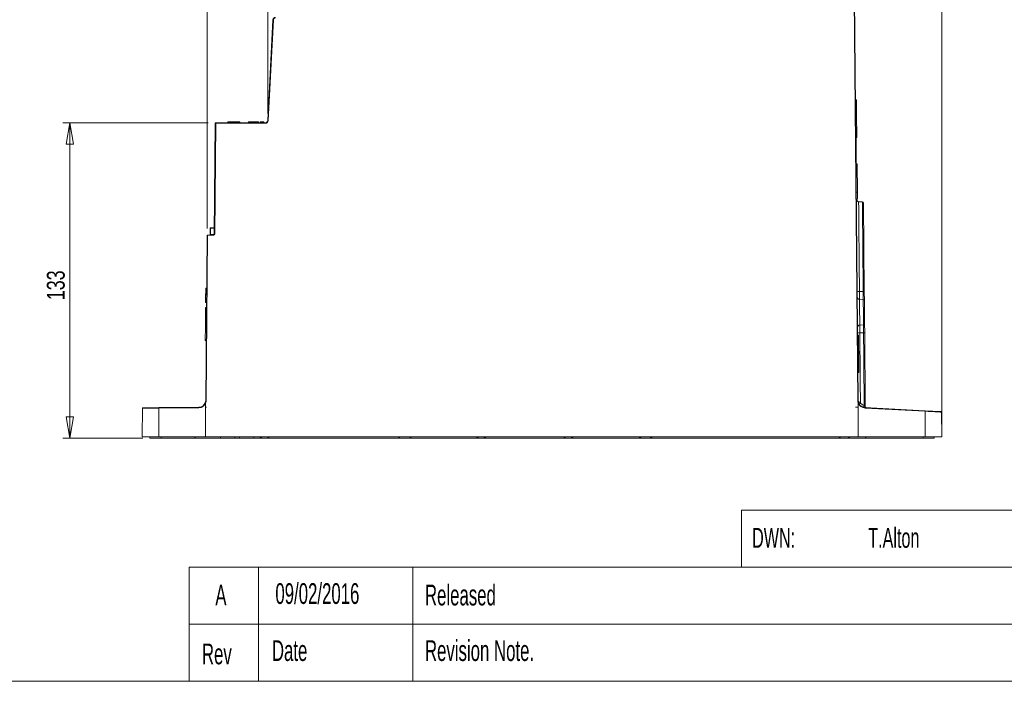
# Model space of a CAD drawing. Header units: millimetres. Extents: x 0 to 1260, y 0 to 891.
# Tile 46 of 89: x 431 to 846, y 21 to 299. Entities that reach past the tile are written whole.
import ezdxf

# ---------------------------------------------------------------- set-up
doc = ezdxf.new("R2010")
doc.units = ezdxf.units.MM
doc.header["$LTSCALE"] = 3
doc.styles.add('SLDTEXTSTYLE0', font='TXT', dxfattribs={"width": 0.605})
doc.styles.add('SLDTEXTSTYLE1', font='TXT', dxfattribs={"width": 0.75})
doc.dimstyles.new('SLDDIMSTYLE0', dxfattribs={"dimtxt": 7.5, "dimasz": 9, "dimexe": 0, "dimexo": 0.0625, "dimgap": 1.875, "dimtad": 1, "dimdec": 0, "dimrnd": 1e-09, "dimzin": 12, "dimdsep": 46, "dimtxsty": 'SLDTEXTSTYLE1', "dimblk1": 'CLOSED', "dimblk2": 'CLOSED', "dimsah": 1, "dimcen": 0.09, "dimadec": 0, "dimazin": 3, "dimtfac": 1, "dimtofl": 0, "dimtmove": 0, "dimatfit": 3, "dimldrblk": 'CLOSED', "dimfxl": 0, "dimfrac": 2, "dimtolj": 1, "dimtzin": 12, "dimarcsym": 0})
doc.dimstyles.new('SLDDIMSTYLE1', dxfattribs={"dimtxt": 7.5, "dimasz": 9, "dimexe": 0, "dimexo": 0.0625, "dimgap": 1.875, "dimtad": 1, "dimdec": 0, "dimrnd": 1e-09, "dimzin": 12, "dimdsep": 46, "dimtxsty": 'SLDTEXTSTYLE1', "dimblk1": 'CLOSED', "dimblk2": 'CLOSED', "dimsah": 1, "dimcen": 0.09, "dimadec": 0, "dimazin": 3, "dimtfac": 1, "dimtmove": 0, "dimatfit": 0, "dimldrblk": 'CLOSED', "dimfxl": 0, "dimfrac": 2, "dimtolj": 1, "dimtzin": 12, "dimarcsym": 0})

# ---------------------------------------------------------------- blocks, each defined once
blk = doc.blocks.new('_CLOSED')
at = {"color": 0, "linetype": 'ByBlock', "lineweight": -2}
for p, q in [((-1, 0.166667), (0, 0)), ((-1, 0.166667), (-1, -0.166667)), ((0, 0), (-1, -0.166667)), ((0, 0), (-1, 0))]:
    blk.add_line(p, q, dxfattribs=at)
blk = doc.blocks.new('_D_7')
at = {"color": 7, "linetype": 'Continuous', "lineweight": 0}
for p, q in [((510.58, 255.99), (449.39, 255.99)), ((452.39, 255.99), (452.39, 123.29)), ((483.13, 123.29), (449.39, 123.29))]:
    blk.add_line(p, q, dxfattribs=at)
at = {"color": 7, "linetype": 'Continuous', "lineweight": 0, "xscale": 9, "yscale": 9}
for p, rotation in [((452.39, 255.99, 0), 90.0000000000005), ((452.39, 123.29, 0), 270.0000000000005)]:
    blk.add_blockref('_CLOSED', p, dxfattribs=dict(at, rotation=rotation))
at = {"color": 7, "linetype": 'Continuous', "lineweight": 0, "insert": (442.72, 181.33), "char_height": 7.5, "attachment_point": 1, "rotation": 90, "style": 'SLDTEXTSTYLE1'}
blk.add_mtext('133', dxfattribs=at)
blk = doc.blocks.new('_D_8')
at = {"color": 7, "linetype": 'Continuous', "lineweight": 0}
for p, q in [((510.17, 211.54), (510.17, 463.43)), ((819.32, 460.43), (510.17, 460.43)), ((819.32, 126.79), (819.32, 463.43))]:
    blk.add_line(p, q, dxfattribs=at)
at = {"color": 7, "linetype": 'Continuous', "lineweight": 0, "xscale": 9, "yscale": 9, "rotation": 180.0000000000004}
blk.add_blockref('_CLOSED', (510.17, 460.43, 0), dxfattribs=at)
at = {"color": 7, "linetype": 'Continuous', "lineweight": 0, "xscale": 9, "yscale": 9}
blk.add_blockref('_CLOSED', (819.32, 460.43, 0), dxfattribs=at)
at = {"color": 7, "linetype": 'Continuous', "lineweight": 0, "insert": (656.43, 470.1), "char_height": 7.5, "attachment_point": 1, "style": 'SLDTEXTSTYLE1'}
blk.add_mtext('309', dxfattribs=at)
blk = doc.blocks.new('_D_9')
at = {"color": 7, "linetype": 'Continuous', "lineweight": 0}
for p, q in [((535.67, 259.94), (535.67, 445.43)), ((819.32, 126.79), (819.32, 445.43)), ((535.67, 442.43), (819.32, 442.43))]:
    blk.add_line(p, q, dxfattribs=at)
at = {"color": 7, "linetype": 'Continuous', "lineweight": 0, "xscale": 9, "yscale": 9, "rotation": 180.0000000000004}
blk.add_blockref('_CLOSED', (535.67, 442.43, 0), dxfattribs=at)
at = {"color": 7, "linetype": 'Continuous', "lineweight": 0, "xscale": 9, "yscale": 9}
blk.add_blockref('_CLOSED', (819.32, 442.43, 0), dxfattribs=at)
at = {"color": 7, "linetype": 'Continuous', "lineweight": 0, "insert": (669.18, 452.1), "char_height": 7.5, "attachment_point": 1, "style": 'SLDTEXTSTYLE1'}
blk.add_mtext('284', dxfattribs=at)
blk = doc.blocks.new('_D_10')
at = {"color": 7, "linetype": 'Continuous', "lineweight": 0}
for p, q in [((599.62, 345.7), (599.62, 427.43)), ((819.32, 126.79), (819.32, 427.43)), ((599.62, 424.43), (819.32, 424.43))]:
    blk.add_line(p, q, dxfattribs=at)
at = {"color": 7, "linetype": 'Continuous', "lineweight": 0, "xscale": 9, "yscale": 9, "rotation": 180.0000000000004}
blk.add_blockref('_CLOSED', (599.62, 424.43, 0), dxfattribs=at)
at = {"color": 7, "linetype": 'Continuous', "lineweight": 0, "xscale": 9, "yscale": 9}
blk.add_blockref('_CLOSED', (819.32, 424.43, 0), dxfattribs=at)
at = {"color": 7, "linetype": 'Continuous', "lineweight": 0, "insert": (701.16, 434.1), "char_height": 7.5, "attachment_point": 1, "style": 'SLDTEXTSTYLE1'}
blk.add_mtext('220', dxfattribs=at)
blk = doc.blocks.new('_D_11')
at = {"color": 7, "linetype": 'Continuous', "lineweight": 0}
for p, q in [((747.89, 345.7), (747.89, 409.43)), ((747.89, 406.43), (819.32, 406.43)), ((819.32, 126.79), (819.32, 409.43))]:
    blk.add_line(p, q, dxfattribs=at)
at = {"color": 7, "linetype": 'Continuous', "lineweight": 0, "xscale": 9, "yscale": 9, "rotation": 180.0000000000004}
blk.add_blockref('_CLOSED', (747.89, 406.43, 0), dxfattribs=at)
at = {"color": 7, "linetype": 'Continuous', "lineweight": 0, "xscale": 9, "yscale": 9}
blk.add_blockref('_CLOSED', (819.32, 406.43, 0), dxfattribs=at)
at = {"color": 7, "linetype": 'Continuous', "lineweight": 0, "insert": (778.07, 416.1), "char_height": 7.5, "attachment_point": 1, "style": 'SLDTEXTSTYLE1'}
blk.add_mtext('71', dxfattribs=at)
blk = doc.blocks.new('_D_12')
at = {"color": 7, "linetype": 'Continuous', "lineweight": 0}
for p, q in [((782.63, 315.29), (782.63, 391.43)), ((819.32, 126.79), (819.32, 391.43)), ((782.63, 388.43), (764.63, 388.43)), ((782.63, 388.43), (819.32, 388.43)), ((819.32, 388.43), (837.32, 388.43))]:
    blk.add_line(p, q, dxfattribs=at)
at = {"color": 7, "linetype": 'Continuous', "lineweight": 0, "xscale": 9, "yscale": 9}
blk.add_blockref('_CLOSED', (782.63, 388.43, 0), dxfattribs=at)
at = {"color": 7, "linetype": 'Continuous', "lineweight": 0, "xscale": 9, "yscale": 9, "rotation": 180.0000000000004}
blk.add_blockref('_CLOSED', (819.32, 388.43, 0), dxfattribs=at)
at = {"color": 7, "linetype": 'Continuous', "lineweight": 0, "insert": (795.43, 398.1), "char_height": 7.5, "attachment_point": 1, "style": 'SLDTEXTSTYLE1'}
blk.add_mtext('37', dxfattribs=at)

msp = doc.modelspace()

# ---------------------------------------------------------------- linework, layer by layer
at = {"color": 7, "linetype": 'Continuous', "lineweight": 15}
for p, q in [((783.94, 139.11), (782.43, 312.29)), ((782.63, 312.29), (784.14, 139.11)), ((535.67, 256.94), (537.89, 299.34)), ((538.09, 299.33), (535.87, 256.93)), ((783.43, 265.62), (783.03, 265.68)), ((783.43, 265.62), (783.49, 259.72)), ((783.49, 259.72), (783.09, 259.69)), ((783.5, 257.82), (783.1, 257.85)), ((783.49, 259.72), (783.5, 257.82)), ((783.56, 251.72), (783.5, 257.82)), ((513.17, 209.07), (513.58, 255.99)), ((513.78, 255.79), (513.37, 209.07)), ((513.58, 255.99), (534.67, 255.99)), ((534.67, 255.79), (513.78, 255.79)), ((518.86, 256.39), (520.36, 256.39)), ((518.86, 256.39), (518.86, 255.99)), ((520.36, 256.39), (520.36, 255.99)), ((521.4, 256.39), (521.4, 255.99)), ((522.3, 256.39), (522.3, 255.99)), ((523.03, 256.39), (523.03, 255.99)), ((523.95, 256.39), (523.95, 255.99)), ((527.57, 256.39), (527.57, 255.99)), ((527.94, 256.39), (527.57, 256.39)), ((528.11, 256.39), (528.11, 255.99)), ((529.25, 256.39), (529.25, 255.99)), ((530.14, 256.39), (530.14, 255.99)), ((530.87, 256.39), (530.87, 255.99)), ((531.79, 256.39), (531.79, 255.99)), ((532.54, 256.39), (532.54, 255.99)), ((532.54, 256.39), (533.54, 256.39)), ((533.54, 256.39), (533.54, 255.99)), ((533.54, 256.39), (534.04, 256.39)), ((534.04, 256.39), (534.04, 255.99)), ((534.67, 255.79), (534.67, 255.99)), ((783.56, 251.72), (783.16, 251.7)), ((783.57, 249.72), (783.17, 249.7)), ((783.27, 249.7), (783.37, 238.77)), ((783.56, 251.72), (783.57, 249.72)), ((783.77, 238.75), (783.27, 238.77)), ((783.77, 238.75), (783.87, 226.79)), ((783.87, 226.79), (783.37, 226.79)), ((783.9, 223.84), (783.4, 223.81)), ((783.87, 226.79), (783.9, 223.84)), ((785.95, 222.69), (784.35, 222.78)), ((786.41, 222.2), (786.74, 184.88)), ((511.65, 211.6), (511.46, 211.6)), ((511.46, 208.98), (511.46, 211.6)), ((511.65, 211.8), (513.2, 211.88)), ((513.2, 211.68), (511.65, 211.6)), ((511.65, 211.6), (511.65, 209)), ((509.56, 139.08), (510.17, 208.54)), ((510.37, 208.54), (509.76, 139.08)), ((510.36, 208.73), (512.98, 208.87)), ((513, 208.67), (510.37, 208.54)), ((511.65, 209), (511.46, 208.98)), ((511.65, 209), (513.17, 209.08)), ((509.55, 183.56), (509.95, 183.56)), ((509.56, 184.9), (509.96, 184.9)), ((509.58, 186.43), (509.98, 186.45)), ((784.68, 184.98), (786.26, 184.97)), ((786.74, 184.88), (786.77, 181.13)), ((509.44, 170.26), (509.51, 178.26)), ((509.51, 178.26), (509.91, 178.29)), ((509.52, 180.35), (509.92, 180.33)), ((509.52, 180.31), (509.92, 180.29)), ((786.3, 181.63), (784.71, 181.71)), ((786.77, 181.13), (786.86, 171.46)), ((509.38, 164.37), (509.44, 170.26)), ((509.44, 170.26), (509.84, 170.28)), ((786.38, 170.95), (784.82, 170.87)), ((786.86, 171.46), (786.89, 167.71)), ((784.3, 166.66), (783.9, 166.71)), ((784.3, 166.66), (784.35, 160.91)), ((786.41, 167.61), (784.84, 167.59)), ((786.89, 167.71), (787.16, 136.6)), ((509.38, 164.37), (509.78, 164.31)), ((784.35, 160.91), (783.95, 160.89)), ((784.36, 159.01), (783.96, 159.03)), ((784.35, 160.91), (784.36, 159.18)), ((784.39, 155.91), (783.99, 155.91)), ((784.42, 152.91), (784.02, 152.89)), ((784.43, 150.92), (784.04, 150.89)), ((784.42, 152.74), (784.43, 150.92)), ((509.54, 136.29), (509.54, 137.97)), ((784.16, 136.29), (784.16, 137.97)), ((786.68, 137.1), (786.83, 137.04)), ((482.87, 123.79), (482.98, 135.91)), ((483.18, 136.11), (489.96, 136.16)), ((489.89, 135.97), (489.86, 123.79)), ((506.73, 136.11), (489.89, 135.97)), ((489.96, 136.16), (506.8, 136.31)), ((509.54, 136.29), (509.52, 123.79)), ((509.54, 136.29), (509.96, 136.29)), ((782.96, 136.29), (784.16, 136.29)), ((784.16, 136.29), (784.18, 123.79)), ((786.98, 136.14), (812.25, 134.82)), ((812.31, 134.62), (787.04, 135.94)), ((812.25, 134.82), (819.04, 134.46)), ((812.34, 123.79), (812.31, 134.62)), ((819.23, 134.26), (819.32, 123.79)), ((489.86, 123.79), (482.87, 123.79)), ((486.13, 123.29), (486.13, 123.79)), ((486.13, 123.29), (490.79, 123.29)), ((489.86, 123.79), (509.52, 123.79)), ((490.79, 123.29), (505.05, 123.29)), ((505.14, 123.29), (505.05, 123.29)), ((505.14, 123.29), (515.74, 123.29)), ((509.52, 123.79), (784.18, 123.79)), ((515.78, 123.79), (515.74, 123.29)), ((515.77, 123.79), (515.74, 123.29)), ((515.74, 123.29), (521.81, 123.29)), ((521.81, 123.79), (521.81, 123.29)), ((521.81, 123.29), (523.81, 123.29)), ((523.81, 123.29), (523.81, 123.79)), ((523.81, 123.29), (529.88, 123.29)), ((529.88, 123.29), (529.85, 123.79)), ((529.88, 123.29), (532.54, 123.29)), ((532.79, 123.29), (532.54, 123.29)), ((532.79, 123.29), (532.8, 123.79)), ((533.04, 123.29), (532.79, 123.29)), ((533.04, 123.29), (535.66, 123.29)), ((535.91, 123.29), (535.66, 123.29)), ((535.91, 123.79), (535.91, 123.29)), ((536.16, 123.29), (535.91, 123.29)), ((536.16, 123.29), (590.81, 123.29)), ((591.06, 123.29), (590.81, 123.29)), ((591.06, 123.79), (591.06, 123.29)), ((591.06, 123.29), (595.64, 123.29)), ((595.64, 123.29), (595.65, 123.79)), ((595.89, 123.29), (595.64, 123.29)), ((595.89, 123.29), (623.69, 123.29)), ((623.94, 123.29), (623.69, 123.29)), ((623.94, 123.29), (623.94, 123.79)), ((624.19, 123.29), (623.94, 123.29)), ((624.19, 123.29), (626.81, 123.29)), ((627.06, 123.29), (626.81, 123.29)), ((627.06, 123.79), (627.06, 123.29)), ((627.31, 123.29), (627.06, 123.29)), ((627.31, 123.29), (660.39, 123.29)), ((660.64, 123.29), (660.39, 123.29)), ((660.64, 123.29), (660.65, 123.79)), ((660.89, 123.29), (660.64, 123.29)), ((660.89, 123.29), (663.52, 123.29)), ((663.77, 123.29), (663.52, 123.29)), ((663.76, 123.79), (663.77, 123.29)), ((664.02, 123.29), (663.77, 123.29)), ((664.02, 123.29), (692.17, 123.29)), ((692.42, 123.29), (692.17, 123.29)), ((692.42, 123.79), (692.42, 123.29)), ((692.67, 123.29), (692.42, 123.29)), ((692.67, 123.29), (696.75, 123.29)), ((697, 123.29), (696.75, 123.29)), ((697, 123.29), (697.01, 123.79)), ((697.25, 123.29), (697, 123.29)), ((697.25, 123.29), (776.1, 123.29)), ((776.35, 123.29), (776.1, 123.29)), ((776.35, 123.29), (776.36, 123.79)), ((776.6, 123.29), (776.35, 123.29)), ((776.6, 123.29), (780.05, 123.29)), ((780.3, 123.29), (780.05, 123.29)), ((780.29, 123.79), (780.3, 123.29)), ((780.55, 123.29), (780.3, 123.29)), ((780.55, 123.29), (787.27, 123.29)), ((784.18, 123.79), (812.34, 123.79)), ((787.35, 123.29), (787.27, 123.29)), ((787.35, 123.29), (811.49, 123.29)), ((811.49, 123.29), (816.15, 123.29)), ((819.32, 123.79), (812.34, 123.79)), ((816.15, 123.29), (816.15, 123.79))]:
    msp.add_line(p, q, dxfattribs=at)
at = {"color": 8, "linetype": 'Continuous', "lineweight": 15}
for p, q in [((490.79, 123.29), (490.79, 123.79)), ((505.05, 123.29), (505.05, 123.79)), ((505.14, 123.79), (505.14, 123.29)), ((532.54, 123.29), (532.55, 123.79)), ((533.05, 123.79), (533.04, 123.29)), ((535.66, 123.29), (535.66, 123.79)), ((536.16, 123.79), (536.16, 123.29)), ((590.81, 123.29), (590.81, 123.79)), ((595.9, 123.79), (595.89, 123.29)), ((623.69, 123.29), (623.69, 123.79)), ((624.19, 123.79), (624.19, 123.29)), ((626.81, 123.29), (626.81, 123.79)), ((627.31, 123.79), (627.31, 123.29)), ((660.39, 123.29), (660.4, 123.79)), ((660.9, 123.79), (660.89, 123.29)), ((663.52, 123.29), (663.51, 123.79)), ((664.01, 123.79), (664.02, 123.29)), ((692.17, 123.29), (692.17, 123.79)), ((692.67, 123.79), (692.67, 123.29)), ((696.75, 123.29), (696.76, 123.79)), ((697.26, 123.79), (697.25, 123.29)), ((776.1, 123.29), (776.11, 123.79)), ((776.61, 123.79), (776.6, 123.29)), ((780.05, 123.29), (780.04, 123.79)), ((780.54, 123.79), (780.55, 123.29)), ((787.27, 123.29), (787.27, 123.79)), ((787.35, 123.79), (787.35, 123.29)), ((811.49, 123.29), (811.49, 123.79))]:
    msp.add_line(p, q, dxfattribs=at)
at = {"color": 7, "linetype": 'Continuous', "lineweight": 0}
for p, q in [((735, 93), (735, 69)), ((735, 93), (915, 93)), ((502.67, 69), (502.67, 21)), ((502.67, 69), (735, 69)), ((531.84, 69), (531.84, 21)), ((596.78, 69), (596.78, 21)), ((735, 69), (1239, 69)), ((502.67, 45), (735, 45)), ((735, 45), (1095, 45)), ((21, 21), (1239, 21))]:
    msp.add_line(p, q, dxfattribs=at)
at = {"color": 7, "linetype": 'Continuous', "lineweight": 15, "flags": 128}
for points in [[(509.54, 182.08), (509.56, 182.08), (509.68, 182.08), (509.8, 182.08), (509.94, 182.08)], [(784.73, 137.35), (784.68, 137.44), (784.67, 137.54), (784.68, 137.65), (784.72, 137.76), (784.79, 137.86), (784.88, 137.95), (784.99, 138.02), (785.1, 138.06)], [(786.62, 136.18), (786.57, 136.22), (786.53, 136.3), (786.51, 136.41), (786.51, 136.56), (786.53, 136.71), (786.57, 136.86), (786.62, 137), (786.68, 137.1)], [(786.98, 136.14), (786.89, 136.17), (786.81, 136.24), (786.74, 136.35), (786.71, 136.49), (786.7, 136.64), (786.71, 136.79), (786.76, 136.93), (786.83, 137.04)], [(489.96, 136.16), (489.95, 136.16), (489.93, 136.15), (489.92, 136.13), (489.91, 136.11), (489.9, 136.08), (489.9, 136.04), (489.89, 136.01), (489.89, 135.97)], [(506.8, 136.31), (506.78, 136.31), (506.77, 136.3), (506.76, 136.28), (506.75, 136.25), (506.74, 136.22), (506.74, 136.19), (506.73, 136.15), (506.73, 136.11)], [(787.04, 135.94), (787.04, 135.98), (787.04, 136.02), (787.03, 136.05), (787.03, 136.08), (787.02, 136.11), (787.01, 136.12), (786.99, 136.14), (786.98, 136.14)], [(812.31, 134.62), (812.31, 134.66), (812.31, 134.69), (812.3, 134.73), (812.3, 134.76), (812.29, 134.78), (812.28, 134.8), (812.27, 134.81), (812.25, 134.82)]]:
    msp.add_lwpolyline(points, dxfattribs=at)
at = {"color": 7, "linetype": 'Continuous', "lineweight": 15}
for centre, radius, start, end in [((538.89, 299.29), 1, 90, 177), ((537.74, 293.61), 5.74, 86.5009, 88.4981), ((538.89, 299.29), 0.8, 90, 177), ((534.67, 256.99), 1, 270, 357), ((534.67, 256.99), 1.2, 270, 357), ((535.52, 251.2), 5.74, 86.5009, 88.4981), ((784.4, 223.78), 1, 180.5, 267.4258), ((785.91, 222.2), 0.5, 0.5, 82.5926), ((511.66, 211.6), 0.2, 93, 180), ((512.61, 211.7), 0.962, 174.0433, 185.9567), ((510.37, 208.53), 0.2, 93, 179.5), ((510.27, 202.81), 5.73, 89.0002, 90.9998), ((402.32, 202.92), 108.19, 2.9739, 3.0789), ((511.26, 208.98), 0.2, 273, 0), ((510.7, 208.9), 0.962, 354.0433, 5.9567), ((512.97, 209.07), 0.2, 273, 359.5), ((404.95, 203.06), 108.19, 2.9739, 3.0789), ((512.97, 209.07), 0.4, 273, 359.5), ((513.27, 203.34), 5.73, 89.0002, 90.9998), ((784.45, 186.37), 1.4, 239.2511, 279.4552), ((784.76, 182.71), 1, 180.5, 267), ((786.38, 184.28), 0.701, 59.2511, 99.4552), ((786.27, 181.13), 0.5, 0.5, 87), ((784.87, 169.87), 1, 93, 180.5), ((786.36, 171.45), 0.5, 273, 0.5), ((784.63, 166.21), 1.4, 81.4967, 121.8285), ((786.52, 168.3), 0.702, 261.4967, 301.8285), ((506.71, 139.1), 2.99, 270.5, 339.8867), ((506.77, 139.1), 2.79, 270.5, 339.6593), ((506.77, 139.1), 2.79, 339.6593, 359.5), ((506.77, 139.1), 2.99, 337.7895, 359.5), ((509.66, 133.35), 5.73, 89.0002, 90.9998), ((787.14, 139.14), 3.2, 180.5, 201.4753), ((784.04, 133.38), 5.73, 89.0002, 90.9998), ((787.14, 139.14), 3, 180.5, 199.6711), ((787.21, 139.14), 3.2, 199.4653, 267), ((787.14, 139.14), 3, 199.6711, 267), ((483.18, 135.91), 0.2, 90.5, 179.5), ((787.66, 136.61), 0.5, 180.5, 267), ((819.03, 134.26), 0.2, 0.5, 87)]:
    msp.add_arc(centre, radius, start, end, dxfattribs=at)
msp.add_ellipse((513.78, 255.79), major_axis=(-0.198, 0.2), ratio=0.004363, start_param=4.71679, end_param=6.283185, dxfattribs=at)
for points, knots in [([(521.4, 256.39), (521.23, 256.39), (520.88, 256.39), (520.51, 256.39), (520.3, 256.39), (520.28, 256.39), (520.27, 256.39)], [0, 0, 0, 0, 0.279315, 0.558935, 0.779284, 1, 1, 1, 1]), ([(522.3, 256.39), (522.25, 256.39), (522.17, 256.39), (521.86, 256.39), (521.58, 256.39), (521.4, 256.39)], [0, 0, 0, 0, 0.281077, 0.561733, 1, 1, 1, 1]), ([(523.03, 256.39), (522.94, 256.39), (522.77, 256.39), (522.49, 256.39), (522.37, 256.39), (522.3, 256.39)], [0, 0, 0, 0, 0.28057, 0.561026, 1, 1, 1, 1]), ([(523.95, 256.39), (523.93, 256.39), (523.91, 256.39), (523.66, 256.39), (523.36, 256.39), (523.14, 256.39), (523.03, 256.39)], [0, 0, 0, 0, 0.279898, 0.559568, 0.779842, 1, 1, 1, 1]), ([(529.25, 256.39), (529.07, 256.39), (528.72, 256.39), (528.35, 256.39), (528.14, 256.39), (528.12, 256.39), (528.11, 256.39)], [0, 0, 0, 0, 0.279315, 0.558935, 0.779284, 1, 1, 1, 1]), ([(530.14, 256.39), (530.1, 256.39), (530.01, 256.39), (529.71, 256.39), (529.42, 256.39), (529.25, 256.39)], [0, 0, 0, 0, 0.2810769, 0.5617335, 1, 1, 1, 1]), ([(530.87, 256.39), (530.79, 256.39), (530.62, 256.39), (530.34, 256.39), (530.22, 256.39), (530.14, 256.39)], [0, 0, 0, 0, 0.28057, 0.561026, 1, 1, 1, 1]), ([(531.79, 256.39), (531.78, 256.39), (531.75, 256.39), (531.51, 256.39), (531.2, 256.39), (530.98, 256.39), (530.87, 256.39)], [0, 0, 0, 0, 0.279898, 0.559568, 0.779842, 1, 1, 1, 1]), ([(509.55, 183.56), (509.55, 183.47), (509.55, 183.33), (509.55, 182.89), (509.54, 182.48), (509.54, 182.2), (509.54, 182.08)], [0, 0, 0, 0, 0.339638, 0.579218, 0.818366, 1, 1, 1, 1]), ([(509.56, 184.9), (509.56, 184.74), (509.56, 184.41), (509.56, 183.98), (509.55, 183.7), (509.55, 183.59), (509.55, 183.56)], [0, 0, 0, 0, 0.294022, 0.578447, 0.863121, 1, 1, 1, 1]), ([(509.58, 186.43), (509.58, 186.43), (509.58, 186.44), (509.58, 186.28), (509.57, 185.96), (509.57, 185.52), (509.57, 185.14), (509.56, 184.93), (509.56, 184.9)], [0, 0, 0, 0, 0.307472, 0.477591, 0.648826, 0.804822, 0.969566, 1, 1, 1, 1]), ([(784.68, 184.98), (784.69, 184.55), (784.69, 183.67), (784.7, 182.63), (784.7, 181.87), (784.7, 181.76), (784.71, 181.71)], [0, 0, 0, 0, 0.24403, 0.488059, 0.732084, 1, 1, 1, 1]), ([(786.3, 181.63), (786.3, 181.65), (786.3, 181.71), (786.29, 182.24), (786.28, 183.2), (786.27, 184.19), (786.27, 184.8), (786.26, 184.97)], [0, 0, 0, 0, 0.17797, 0.4217, 0.665431, 0.909172, 1, 1, 1, 1]), ([(509.54, 182.08), (509.54, 181.85), (509.53, 181.39), (509.53, 180.83), (509.52, 180.46), (509.52, 180.39), (509.52, 180.35)], [0, 0, 0, 0, 0.269105, 0.535662, 0.771655, 1, 1, 1, 1]), ([(784.71, 181.71), (784.71, 181.65), (784.71, 181.53), (784.72, 180.6), (784.73, 179.22), (784.75, 177.5), (784.77, 175.65), (784.79, 173.87), (784.8, 172.36), (784.81, 171.3), (784.82, 170.9), (784.82, 170.88), (784.82, 170.87)], [0, 0, 0, 0, 0.107364, 0.214728, 0.322096, 0.429469, 0.536847, 0.644228, 0.751608, 0.858983, 0.966353, 1, 1, 1, 1]), ([(786.38, 170.95), (786.38, 170.97), (786.38, 171.03), (786.38, 171.59), (786.37, 172.75), (786.36, 174.32), (786.34, 176.11), (786.33, 177.92), (786.31, 179.55), (786.3, 180.8), (786.3, 181.51), (786.3, 181.59), (786.3, 181.63)], [0, 0, 0, 0, 0.060183, 0.167527, 0.274873, 0.382221, 0.489572, 0.596925, 0.704279, 0.811631, 0.91898, 1, 1, 1, 1]), ([(784.82, 170.87), (784.82, 170.83), (784.82, 170.74), (784.82, 170.04), (784.83, 168.99), (784.84, 168.07), (784.84, 167.59)], [0, 0, 0, 0, 0.244134, 0.488268, 0.732405, 1, 1, 1, 1]), ([(786.41, 167.61), (786.41, 167.93), (786.4, 168.71), (786.39, 169.76), (786.39, 170.59), (786.38, 170.92), (786.38, 170.95), (786.38, 170.95)], [0, 0, 0, 0, 0.17772, 0.421648, 0.665575, 0.90949, 1, 1, 1, 1]), ([(784.84, 167.59), (784.84, 166.94), (784.87, 163.66), (784.92, 158.02), (784.99, 151.01), (785.04, 145.49), (785.07, 141.17), (785.09, 139.1), (785.1, 138.06)], [0, 0, 0, 0, 0.055371, 0.277633, 0.491252, 0.711067, 0.854619, 1, 1, 1, 1]), ([(786.68, 137.1), (786.67, 137.69), (786.66, 139.7), (786.62, 143.87), (786.57, 149.91), (786.51, 156.77), (786.46, 162.77), (786.42, 166.48), (786.41, 167.61)], [0, 0, 0, 0, 0.084797, 0.287889, 0.496871, 0.699964, 0.908945, 1, 1, 1, 1]), ([(784.39, 155.91), (784.39, 156.39), (784.38, 157.18), (784.37, 158.12), (784.37, 158.69), (784.36, 158.97), (784.36, 159), (784.36, 159.01)], [0, 0, 0, 0, 0.308213, 0.494601, 0.681304, 0.86177, 1, 1, 1, 1]), ([(784.42, 152.91), (784.42, 152.95), (784.42, 153.01), (784.41, 153.56), (784.41, 154.24), (784.4, 155.06), (784.39, 155.63), (784.39, 155.91)], [0, 0, 0, 0, 0.250707, 0.439058, 0.62725, 0.816353, 1, 1, 1, 1]), ([(509.39, 138.13), (509.39, 138.13), (509.39, 138.13), (509.39, 138.13), (509.41, 138.12), (509.46, 138.1), (509.49, 138.08), (509.51, 138.08)], [0, 0, 0, 0, 0.031283, 0.185931, 0.457537, 0.728761, 1, 1, 1, 1]), ([(509.54, 137.97), (509.54, 137.99), (509.54, 138.01), (509.54, 138.04), (509.53, 138.06), (509.52, 138.07), (509.52, 138.07), (509.51, 138.08)], [0, 0, 0, 0, 0.323681, 0.641242, 0.778346, 0.916847, 1, 1, 1, 1]), ([(784.14, 139.11), (784.14, 139.11), (784.14, 139.1), (784.14, 139.09), (784.14, 139.08), (784.14, 139.05), (784.15, 139.02), (784.16, 138.95), (784.24, 138.76), (784.44, 138.5), (784.9, 138.2), (785.1, 138.06)], [0, 0, 0, 0, 0.0045222, 0.0193951, 0.0323058, 0.053919, 0.0903881, 0.1531435, 0.2676448, 0.6785075, 1, 1, 1, 1]), ([(784.19, 138.07), (784.19, 138.07), (784.18, 138.07), (784.17, 138.06), (784.16, 138.02), (784.16, 137.99), (784.16, 137.97)], [0, 0, 0, 0, 0.0800467, 0.1843568, 0.3828164, 1, 1, 1, 1]), ([(784.19, 138.07), (784.21, 138.08), (784.25, 138.09), (784.29, 138.11), (784.31, 138.12), (784.31, 138.13), (784.31, 138.13), (784.31, 138.13)], [0, 0, 0, 0, 0.271562, 0.54311, 0.815016, 0.968112, 1, 1, 1, 1]), ([(785.1, 138.06), (785.17, 137.97), (785.4, 137.7), (785.87, 137.32), (786.44, 137.16), (786.68, 137.1)], [0, 0, 0, 0, 0.206945, 0.674563, 1, 1, 1, 1]), ([(786.83, 137.04), (786.88, 137.01), (787.01, 136.94), (787.13, 136.79), (787.15, 136.67), (787.16, 136.6)], [0, 0, 0, 0, 0.202664, 0.48195, 1, 1, 1, 1]), ([(489.89, 135.97), (489.77, 135.97), (489.14, 135.96), (487.57, 135.95), (485.39, 135.93), (483.56, 135.91), (483, 135.91), (482.98, 135.91), (482.98, 135.91)], [0, 0, 0, 0, 0.0312947, 0.1568178, 0.4101598, 0.6860163, 0.9618634, 1, 1, 1, 1]), ([(819.23, 134.26), (819.23, 134.26), (819.22, 134.26), (819.02, 134.27), (818.06, 134.32), (815.89, 134.43), (813.72, 134.55), (812.47, 134.61), (812.31, 134.62)], [0, 0, 0, 0, 0.03124, 0.156542, 0.409437, 0.684833, 0.960516, 1, 1, 1, 1])]:
    msp.add_open_spline(points, degree=3, knots=knots, dxfattribs=at)
at = {"color": 8, "linetype": 'Continuous', "lineweight": 15}
for points, knots in [([(784.35, 222.74), (784.35, 222.75), (784.35, 222.97), (784.35, 222.15), (784.37, 220.19), (784.4, 216.86), (784.44, 212.39), (784.49, 206.92), (784.54, 200.54), (784.6, 194.54), (784.65, 189.27), (784.67, 186.42), (784.68, 184.98)], [0, 0, 0, 0, 0.008256, 0.131951, 0.252158, 0.375851, 0.49606, 0.619755, 0.739968, 0.863667, 0.931531, 1, 1, 1, 1]), ([(786.26, 184.97), (786.26, 185.3), (786.25, 186.93), (786.21, 191.04), (786.16, 197.15), (786.1, 203.82), (786.05, 209.77), (786.01, 214.72), (785.97, 218.64), (785.95, 221.25), (785.94, 222.62), (785.94, 222.55), (785.94, 222.53)], [0, 0, 0, 0, 0.015606, 0.078084, 0.198305, 0.322013, 0.442235, 0.565943, 0.68616, 0.809863, 0.930075, 1, 1, 1, 1])]:
    msp.add_open_spline(points, degree=3, knots=knots, dxfattribs=at)

# ---------------------------------------------------------------- texts
at = {"color": 7, "linetype": 'Continuous', "lineweight": 0, "style": 'SLDTEXTSTYLE0'}
for s, insert, char_height, attachment_point in [('DWN:', (739.51, 85.56), 8.4, 1), ('T.Alton', (788.39, 85.56), 8.4, 1), ('09/02/2016', (538.89, 62.28), 8.731, 1), ('Released', (601.84, 61.65), 8.731, 1), ('A', (515.98, 61.65), 8.73, 2), ('Date', (537.43, 38.28), 8.731, 1), ('Revision Note.', (601.84, 38.28), 8.7312, 1), ('Rev', (507.99, 36.87), 8.731, 1)]:
    msp.add_mtext(s, dxfattribs=dict(at, insert=insert, char_height=char_height, attachment_point=attachment_point))

# ---------------------------------------------------------------- dimensions: what is measured, and where the dimension line sits
at = {"color": 7, "linetype": 'Continuous', "lineweight": 0}
for base, p1, p2, dimstyle, picture, middle in [((510.17, 460.43), (819.32, 123.79), (510.17, 208.54), 'SLDDIMSTYLE0', '_D_8', (664.75, 460.43)), ((819.32, 442.43), (535.67, 256.94), (819.32, 123.79), 'SLDDIMSTYLE0', '_D_9', (677.5, 442.43)), ((819.32, 424.43), (599.62, 342.7), (819.32, 123.79), 'SLDDIMSTYLE0', '_D_10', (709.47, 424.43)), ((819.32, 406.43), (747.89, 342.7), (819.32, 123.79), 'SLDDIMSTYLE0', '_D_11', (783.61, 406.43)), ((819.32, 388.43), (782.63, 312.29), (819.32, 123.79), 'SLDDIMSTYLE1', '_D_12', (800.98, 388.43))]:
    dim = msp.add_linear_dim(base=base, p1=p1, p2=p2, dimstyle=dimstyle, dxfattribs=at)
    dim.commit()
    dim.dimension.update_dxf_attribs({"geometry": picture, "text_midpoint": middle, "dimtype": 160})
dim = msp.add_linear_dim(base=(452.39, 123.29), p1=(513.58, 255.99), p2=(486.13, 123.29), angle=90, dimstyle='SLDDIMSTYLE0', dxfattribs=at)
dim.commit()
dim.dimension.update_dxf_attribs({"geometry": '_D_7', "text_midpoint": (452.39, 189.64), "dimtype": 160})

doc.saveas('drawing.dxf')
